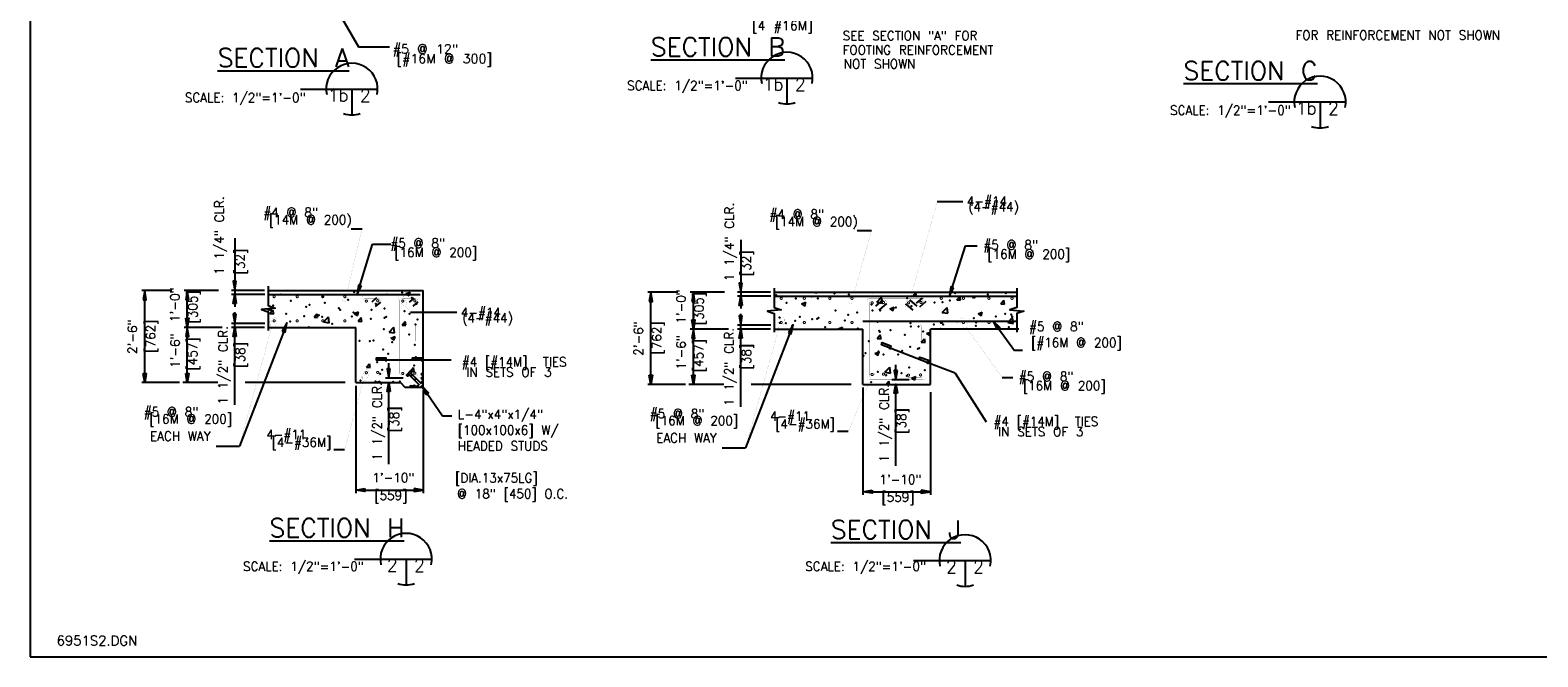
# Model space of a CAD drawing. Extents: x 0 to 354, y 0 to 250.
# Tile 1 of 7: x 0 to 205, y 0 to 85. Entities that reach past the tile are written whole.
import ezdxf
from ezdxf.enums import TextEntityAlignment as Align

# ---------------------------------------------------------------- set-up
doc = ezdxf.new("R2010")
doc.units = 0
doc.header["$MEASUREMENT"] = 0
doc.layers.get('0').update_dxf_attribs({"linetype": 'CONTINUOUS'})
for name, color, linetype in [('1', 7, 'CONTINUOUS'), ('DIM', 7, 'CONTINUOUS'), ('DWG-LINES', 7, 'CONTINUOUS'), ('HATCH', 7, 'CONTINUOUS'), ('REBAR', 7, 'CONTINUOUS'), ('SYMBOLS', 7, 'CONTINUOUS'), ('TEXT', 7, 'CONTINUOUS')]:
    doc.layers.add(name, color=color, linetype=linetype)
doc.styles.add('TXT_SHX', font='txt.shx')

# ---------------------------------------------------------------- blocks, each defined once
blk = doc.blocks.new('REBAR')
at = {"color": 7, "linetype": 'CONTINUOUS', "const_width": 0.01378}
blk.add_lwpolyline([(-0.014553, 0, 1), (0.014553, 0, 1)], format="xyb", close=True, dxfattribs=at)
blk = doc.blocks.new('SEC_BU')
at = {"layer": 'SYMBOLS', "color": 2, "linetype": 'CONTINUOUS'}
for p, q in [((-0.5, 0), (0.25, 0)), ((0, 0), (0, -0.2496)), ((0, -0.25), (0, -0.2496))]:
    blk.add_line(p, q, dxfattribs=at)
for start, end in [(347.64555, 192.35445), (251.04049, 288.95951)]:
    blk.add_arc((0, 0), 0.25, start, end, dxfattribs=at)
blk = doc.blocks.new('ANGHST')
at = {"layer": 'DWG-LINES', "color": 7, "linetype": 'CONTINUOUS'}
blk.add_line((1.03, 4.62), (0.51, 4.1), dxfattribs=at)
blk.add_lwpolyline([(3.89, 0.7), (0.5, 4.09), (0.03, 3.62), (-0.34, 3.98), (1.23, 5.54), (1.59, 5.18), (1.03, 4.62), (4.4, 1.26)], dxfattribs=at)
at = {"layer": 'DWG-LINES', "color": 7, "linetype": 'CONTINUOUS', "const_width": 0.0138}
blk.add_lwpolyline([(3.78, 0.7, 0.414307), (4.4, 1.32), (4.4, 5.02, -0.414237), (5.02, 5.64), (5.14, 5.64), (5.14, 0), (0, 0), (0, 0.08, -0.414245), (0.62, 0.7)], format="xyb", close=True, dxfattribs=at)
at = {"layer": 'HATCH', "color": 6, "linetype": 'CONTINUOUS'}
for p, q in [((4.39, 4.25), (5.07, 4.93)), ((0.61, 0), (1.29, 0.68)), ((0.86, 0), (1.54, 0.68)), ((1.63, 0), (2.32, 0.68)), ((1.87, 0), (2.55, 0.68)), ((2.77, 0.02), (3.45, 0.7)), ((3.03, 0), (3.72, 0.68)), ((4.21, 0.02), (5.13, 0.93)), ((4.4, 2.97), (5.08, 3.65)), ((4.4, 2.61), (5.12, 3.33)), ((4.4, 1.68), (5.08, 2.36)), ((4.4, 1.37), (5.08, 2.05)), ((4.43, 4), (5.12, 4.68)), ((4.48, 0), (5.13, 0.65))]:
    blk.add_line(p, q, dxfattribs=at)

msp = doc.modelspace()

# ---------------------------------------------------------------- hatches: boundary and pattern name
at = {"layer": 'DIM', "linetype": 'CONTINUOUS'}
for points in [[(15.35, 48.45), (15.76, 48.45), (15.55, 49.7)], [(21.12, 48.45), (21.54, 48.45), (21.33, 49.7)], [(27.96, 50.95), (27.55, 50.95), (27.76, 49.7)], [(27.96, 47.92), (27.55, 47.92), (27.76, 49.17)], [(84.03, 48.21), (84.45, 48.21), (84.24, 49.46)], [(89.8, 48.21), (90.22, 48.21), (90.01, 49.46)], [(96.65, 50.71), (96.23, 50.71), (96.44, 49.46)], [(96.65, 47.69), (96.23, 47.69), (96.44, 48.94)], [(21.12, 45.95), (21.54, 45.95), (21.33, 44.7)], [(27.96, 46.48), (27.55, 46.48), (27.76, 45.23)], [(34.22, 44.2), (34.61, 44.06), (34.85, 45.3)], [(89.8, 45.71), (90.22, 45.71), (90.01, 44.46)], [(96.65, 46.25), (96.23, 46.25), (96.44, 45)], [(102.91, 43.97), (103.3, 43.82), (103.54, 45.06)], [(21.12, 43.45), (21.54, 43.45), (21.33, 44.7)], [(27.96, 43.46), (27.55, 43.46), (27.76, 44.71)], [(89.8, 43.21), (90.22, 43.21), (90.01, 44.46)], [(96.65, 43.22), (96.23, 43.22), (96.44, 44.47)], [(48.87, 39.07), (48.46, 39.07), (48.66, 37.82)], [(15.35, 38.45), (15.76, 38.45), (15.55, 37.2)], [(21.12, 38.45), (21.54, 38.45), (21.33, 37.2)], [(48.87, 35.99), (48.46, 35.99), (48.66, 37.24)], [(84.03, 38.22), (84.45, 38.22), (84.24, 36.97)], [(89.8, 38.22), (90.22, 38.22), (90.01, 36.97)], [(117.7, 38.84), (117.28, 38.84), (117.49, 37.59)], [(117.7, 35.76), (117.28, 35.76), (117.49, 37.01)], [(45.44, 22.84), (45.44, 22.43), (44.19, 22.63)], [(52.11, 22.84), (52.11, 22.43), (53.36, 22.63)], [(114.27, 22.61), (114.27, 22.19), (113.02, 22.4)], [(120.93, 22.61), (120.93, 22.19), (122.18, 22.4)]]:
    msp.add_hatch(color=7, dxfattribs=at).paths.add_polyline_path(points)
at = {"layer": 'TEXT', "linetype": 'CONTINUOUS'}
for points in [[(44.96, 50.32), (44.56, 50.44), (44.4, 49.18)], [(125.34, 50.07), (124.95, 50.2), (124.77, 48.94)], [(131.26, 44.42), (131.6, 44.67), (130.7, 45.56)], [(53.71, 35.6), (54.05, 35.84), (53.17, 36.75)]]:
    msp.add_hatch(color=7, dxfattribs=at).paths.add_polyline_path(points)

# ---------------------------------------------------------------- linework, layer by layer
at = {"layer": '1', "color": 3, "linetype": 'CONTINUOUS'}
msp.add_line((0, 250.04), (0, 0), dxfattribs=at)
at = {"layer": '1', "color": 84, "linetype": 'CONTINUOUS'}
msp.add_line((0, 0), (354.01, 0), dxfattribs=at)
at = {"layer": 'DIM', "color": 7, "linetype": 'CONTINUOUS'}
for p, q in [((27.76, 56.82), (27.76, 49.17)), ((27.76, 56.82), (27.76, 49.17)), ((96.44, 56.59), (96.44, 48.93)), ((96.44, 56.59), (96.44, 48.93)), ((19.22, 49.7), (15.14, 49.7)), ((25.58, 49.7), (20.91, 49.7)), ((21.33, 44.7), (21.33, 49.7)), ((31.81, 49.7), (27.34, 49.7)), ((31.85, 49.17), (27.34, 49.17)), ((87.91, 49.46), (83.82, 49.46)), ((94.26, 49.46), (89.6, 49.46)), ((90.01, 44.46), (90.01, 49.46)), ((100.49, 49.46), (96.02, 49.46)), ((15.55, 38.03), (15.55, 48.87)), ((27.76, 48.25), (27.76, 47.5)), ((84.24, 37.8), (84.24, 48.63)), ((100.54, 48.93), (96.02, 48.93)), ((96.44, 48.01), (96.44, 47.26)), ((31.85, 45.23), (27.34, 45.23)), ((27.76, 34.17), (27.76, 46.77)), ((96.44, 33.93), (96.44, 46.53)), ((26.08, 44.7), (20.91, 44.7)), ((25.11, 44.7), (20.91, 44.7)), ((21.33, 38.03), (21.33, 43.87)), ((31.81, 44.7), (27.34, 44.7)), ((34.56, 44.52), (28.4, 28.57)), ((94.76, 44.46), (89.6, 44.46)), ((93.8, 44.46), (89.6, 44.46)), ((90.01, 37.8), (90.01, 43.63)), ((100.54, 45), (96.02, 45)), ((100.49, 44.46), (96.02, 44.46)), ((103.25, 44.28), (97.08, 28.34)), ((48.66, 38.44), (48.66, 39.83)), ((117.49, 38.21), (117.49, 39.6)), ((20.26, 37.2), (15.14, 37.2)), ((25.48, 37.2), (20.72, 37.2)), ((42.75, 37.2), (29.19, 37.2)), ((50.62, 37.82), (48.25, 37.82)), ((48.66, 26.13), (48.66, 37.12)), ((88.95, 36.97), (83.82, 36.97)), ((94.16, 36.97), (89.41, 36.97)), ((111.43, 36.97), (97.87, 36.97)), ((119.3, 37.59), (116.93, 37.59)), ((117.49, 25.9), (117.49, 36.88)), ((125.54, 38.48), (129.74, 31.88)), ((44.19, 36.78), (44.19, 22.22)), ((53.36, 36.16), (53.36, 22.22)), ((113.02, 36.55), (113.02, 21.99)), ((122.18, 35.92), (122.18, 21.99)), ((45.02, 22.63), (52.53, 22.63)), ((113.85, 22.4), (121.35, 22.4))]:
    msp.add_line(p, q, dxfattribs=at)
for points in [[(15.35, 48.45), (15.76, 48.45), (15.55, 49.7)], [(21.12, 48.45), (21.54, 48.45), (21.33, 49.7)], [(27.96, 50.95), (27.55, 50.95), (27.76, 49.7)], [(27.96, 47.92), (27.55, 47.92), (27.76, 49.17)], [(84.03, 48.21), (84.45, 48.21), (84.24, 49.46)], [(89.8, 48.21), (90.22, 48.21), (90.01, 49.46)], [(96.65, 50.71), (96.23, 50.71), (96.44, 49.46)], [(96.65, 47.69), (96.23, 47.69), (96.44, 48.94)], [(21.12, 45.95), (21.54, 45.95), (21.33, 44.7)], [(27.96, 46.48), (27.55, 46.48), (27.76, 45.23)], [(34.22, 44.2), (34.61, 44.06), (34.85, 45.3)], [(89.8, 45.71), (90.22, 45.71), (90.01, 44.46)], [(96.65, 46.25), (96.23, 46.25), (96.44, 45)], [(102.91, 43.97), (103.3, 43.82), (103.54, 45.06)], [(21.12, 43.45), (21.54, 43.45), (21.33, 44.7)], [(27.96, 43.46), (27.55, 43.46), (27.76, 44.71)], [(89.8, 43.21), (90.22, 43.21), (90.01, 44.46)], [(96.65, 43.22), (96.23, 43.22), (96.44, 44.47)], [(48.87, 39.07), (48.46, 39.07), (48.66, 37.82)], [(15.35, 38.45), (15.76, 38.45), (15.55, 37.2)], [(21.12, 38.45), (21.54, 38.45), (21.33, 37.2)], [(48.87, 35.99), (48.46, 35.99), (48.66, 37.24)], [(84.03, 38.22), (84.45, 38.22), (84.24, 36.97)], [(89.8, 38.22), (90.22, 38.22), (90.01, 36.97)], [(117.7, 38.84), (117.28, 38.84), (117.49, 37.59)], [(117.7, 35.76), (117.28, 35.76), (117.49, 37.01)], [(45.44, 22.84), (45.44, 22.43), (44.19, 22.63)], [(52.11, 22.84), (52.11, 22.43), (53.36, 22.63)], [(114.27, 22.61), (114.27, 22.19), (113.02, 22.4)], [(120.93, 22.61), (120.93, 22.19), (122.18, 22.4)]]:
    msp.add_lwpolyline(points, close=True, dxfattribs=at)
at = {"layer": 'DWG-LINES', "color": 7, "linetype": 'CONTINUOUS'}
for p, q in [((32.31, 49.7), (53.36, 49.7)), ((53.36, 36.57), (53.36, 49.7)), ((101, 49.46), (133.91, 49.46)), ((32.31, 44.7), (44.19, 44.7)), ((44.19, 37.2), (44.19, 44.7)), ((101, 44.46), (113.02, 44.46)), ((113.02, 36.97), (113.02, 44.46)), ((134.2, 44.46), (122.18, 44.46)), ((133.91, 44.46), (122.18, 44.46)), ((122.18, 36.97), (122.18, 44.46)), ((44.19, 37.2), (50.26, 37.2)), ((50.26, 37.2), (50.86, 36.57)), ((113.02, 36.97), (122.18, 36.97)), ((50.86, 36.57), (53.36, 36.57))]:
    msp.add_line(p, q, dxfattribs=at)
at = {"layer": 'HATCH', "color": 7, "linetype": 'CONTINUOUS'}
for p, q in [((39.38, 49.7), (39.43, 49.66)), ((39.43, 49.66), (39.45, 49.7)), ((51, 49.28), (51.58, 49.5)), ((51, 49.28), (51.41, 49)), ((51.41, 49), (51.58, 49.5)), ((106.22, 49.46), (106.76, 49.38)), ((106.76, 49.38), (106.75, 49.46)), ((113.93, 49.46), (114.32, 49.43)), ((114.32, 49.43), (114.31, 49.46)), ((119.8, 48.95), (120.2, 49.43)), ((120.3, 48.91), (120.2, 49.43)), ((31.64, 47.05), (31.63, 47.16)), ((32.1, 47.2), (32.43, 46.98)), ((32.43, 46.98), (32.52, 47.24)), ((32.55, 46.59), (32.95, 47.07)), ((33.05, 46.55), (32.95, 47.07)), ((104.7, 47.88), (105.28, 48.1)), ((104.7, 47.88), (105.12, 47.6)), ((105.12, 47.6), (105.28, 48.1)), ((114.91, 48.12), (115.56, 48.79)), ((114.91, 48.12), (115.65, 48)), ((115.65, 48), (115.56, 48.79)), ((116.68, 47.21), (117.26, 47.43)), ((116.68, 47.21), (117.09, 46.93)), ((117.09, 46.93), (117.26, 47.43)), ((119.8, 48.95), (120.3, 48.91)), ((123.8, 46.74), (124.45, 47.41)), ((124.54, 46.62), (124.45, 47.41)), ((125.77, 48.43), (126.18, 48.91)), ((125.77, 48.43), (126.27, 48.38)), ((126.27, 48.38), (126.18, 48.91)), ((131.75, 47.9), (132.15, 48.38)), ((131.75, 47.9), (132.25, 47.86)), ((132.25, 47.86), (132.15, 48.38)), ((32.55, 46.59), (33.05, 46.55)), ((38.53, 46.07), (38.93, 46.55)), ((38.53, 46.07), (39.02, 46.03)), ((39.03, 46.03), (38.93, 46.55)), ((39.83, 45.44), (40.48, 46.12)), ((39.83, 45.44), (40.57, 45.33)), ((40.57, 45.33), (40.48, 46.12)), ((43.99, 46.59), (44.58, 46.81)), ((43.99, 46.59), (44.41, 46.31)), ((44.41, 46.31), (44.58, 46.81)), ((44.5, 45.55), (44.91, 46.03)), ((44.5, 45.55), (45, 45.5)), ((45, 45.5), (44.91, 46.03)), ((50.48, 45.02), (50.88, 45.5)), ((50.48, 45.02), (50.98, 44.98)), ((50.98, 44.98), (50.88, 45.5)), ((123.8, 46.74), (124.54, 46.62)), ((128.65, 46.54), (129.23, 46.77)), ((128.65, 46.54), (129.06, 46.26)), ((129.06, 46.26), (129.23, 46.77)), ((132.69, 45.36), (133.34, 46.03)), ((132.69, 45.36), (133.43, 45.24)), ((133.43, 45.24), (133.34, 46.03)), ((48.73, 44.06), (49.38, 44.74)), ((48.73, 44.06), (49.47, 43.95)), ((48.97, 43.23), (49.55, 43.46)), ((48.97, 43.23), (49.38, 42.95)), ((49.47, 43.95), (49.38, 44.74)), ((49.38, 42.95), (49.55, 43.46)), ((103.2, 44.46), (103.43, 44.73)), ((103.48, 44.46), (103.43, 44.73)), ((109.67, 44.52), (110.26, 44.75)), ((109.67, 44.52), (109.76, 44.46)), ((110.16, 44.46), (110.26, 44.75)), ((114.98, 43.21), (115.38, 43.68)), ((114.98, 43.21), (115.48, 43.16)), ((115.48, 43.16), (115.38, 43.68)), ((120.95, 42.68), (121.36, 43.16)), ((121.45, 42.64), (121.36, 43.16)), ((121.65, 43.86), (122.18, 44.06)), ((121.65, 43.86), (122.06, 43.58)), ((122.06, 43.58), (122.18, 43.94)), ((114.65, 41.17), (115.23, 41.39)), ((114.65, 41.17), (115.06, 40.89)), ((115.06, 40.89), (115.23, 41.39)), ((120.95, 42.68), (121.45, 42.64)), ((45.66, 39.28), (46.06, 39.76)), ((45.66, 39.28), (46.16, 39.24)), ((46.16, 39.24), (46.06, 39.76)), ((51.64, 38.76), (52.04, 39.24)), ((52.14, 38.71), (52.04, 39.24)), ((116.01, 38.62), (116.66, 39.3)), ((116.75, 38.51), (116.66, 39.3)), ((46.96, 37.2), (47.52, 37.41)), ((47.45, 37.2), (47.52, 37.41)), ((51.64, 38.76), (52.14, 38.71)), ((116.01, 38.62), (116.75, 38.51)), ((116.16, 36.97), (116.54, 37.42)), ((116.62, 36.97), (116.54, 37.42)), ((119.62, 37.81), (120.2, 38.04)), ((119.62, 37.81), (120.04, 37.53)), ((120.04, 37.53), (120.2, 38.04))]:
    msp.add_line(p, q, dxfattribs=at)
for p in [(34.02, 49.14), (43.99, 49.49), (48.42, 49.14), (50.51, 49.41), (109.18, 49.29), (111.12, 49.15), (125.54, 49.34), (129.99, 49.15), (132.44, 49.33), (33, 47.67), (35.38, 48.28), (37.45, 47.48), (37.92, 47.75), (39.71, 48.91), (40, 48.03), (41.89, 47.29), (43.16, 48.44), (46.34, 47.1), (46.92, 47.89), (48.1, 47.25), (51.78, 48.73), (52.43, 47.88), (101.27, 49.07), (102.64, 48.03), (103.94, 48.6), (106.03, 48.88), (106.92, 48.62), (114.17, 47.82), (117.49, 47.39), (119.03, 48.66), (119.63, 47.59), (122.76, 48.08), (123.84, 48.12), (124.84, 48.36), (128, 48.77), (128.16, 48.75), (32.34, 45.39), (32.66, 47.06), (34.75, 46.55), (35.28, 45.51), (37.2, 46.22), (39.2, 46.36), (39.61, 46.13), (40.97, 45.16), (42.06, 47.06), (43.65, 46.17), (43.89, 46.72), (46.23, 45.85), (48.1, 45.98), (48.32, 46.12), (50.79, 46.91), (51.47, 46.54), (52.32, 45.1), (52.55, 45.79), (101.68, 46.02), (101.75, 45.32), (102.54, 45.26), (103.84, 45.59), (104.45, 46.15), (106.12, 45.83), (106.81, 45.84), (106.99, 46.01), (109.31, 46.99), (110.57, 45.65), (111.02, 46.38), (112.25, 46.7), (114.34, 46.97), (115.02, 45.46), (115.35, 47), (119.47, 45.27), (122.65, 45.07), (123.74, 45.35), (123.92, 45.08), (125.81, 45.49), (128.06, 45.97), (128.4, 45.35), (131.07, 46.18), (132.34, 46.56), (133.15, 46.45), (133.26, 46.19), (37.81, 44.74), (48, 44.48), (49.28, 43.25), (51.44, 43.75), (103.43, 44.9), (107.88, 44.71), (112.33, 44.53), (115.25, 44.23), (115.3, 44.1), (116.78, 44.34), (118.69, 43.69), (119.53, 44.81), (120.56, 44.8), (121.22, 44.15), (123.54, 44.52), (128.36, 44.89), (132.81, 44.71), (44.68, 42.87), (46.12, 42.84), (46.58, 42.92), (47.89, 41.7), (48.57, 41.09), (49.13, 42.68), (52.22, 42.33), (113.36, 41.22), (113.83, 42.85), (115.15, 41.45), (115.82, 41.02), (117.81, 41.03), (118.37, 41.51), (119.43, 42.04), (120.46, 41.79), (120.68, 41.86), (47.09, 39.97), (47.79, 38.93), (52.12, 39.55), (52.35, 40.66), (113.11, 40.82), (119.32, 39.27), (121.42, 38.91), (44.82, 37.49), (46.89, 37.34), (47.51, 38.42), (49.27, 37.3), (50.16, 37.37), (51.75, 38.17), (51.96, 38.23), (52.25, 37.65), (114.15, 37.27), (115.05, 38.68), (116.18, 38.22), (118.27, 38.5), (119, 38.11), (52.02, 36.78)]:
    msp.add_point(p, dxfattribs=at)
at = {"layer": 'REBAR', "color": 7, "linetype": 'CONTINUOUS'}
for p, q in [((32.31, 49.18), (52.95, 49.18)), ((47.01, 48.69), (46.38, 48.14)), ((47.53, 48.13), (46.84, 47.53)), ((52.07, 48.68), (51.43, 48.13)), ((52.62, 48.18), (51.93, 47.57)), ((101, 48.94), (133.91, 48.94)), ((115.71, 48.45), (114.73, 47.6)), ((116.22, 47.94), (115.2, 47.05)), ((118.82, 47.9), (119.81, 47.03)), ((119.36, 48.44), (120.35, 47.57)), ((121.05, 48.67), (120.26, 47.98)), ((121.56, 48.2), (120.71, 47.46)), ((113.01, 45.56), (133.91, 45.56))]:
    msp.add_line(p, q, dxfattribs=at)
at = {"layer": 'REBAR', "color": 7, "linetype": 'CONTINUOUS', "const_width": 0.0138}
for points in [[(52.55, 37.82), (45.23, 37.82, -0.414214), (44.91, 38.15), (44.91, 48.58, -0.414214), (45.23, 48.9), (52.55, 48.9, -0.414214), (52.87, 48.58), (52.87, 38.15, -0.414214)], [(47.52, 48.34, 0.414214), (47.2, 48.67), (45.56, 48.67, 0.414214), (45.23, 48.34), (45.23, 38.47, 0.414214), (45.56, 38.14), (47.2, 38.14, 0.414214), (47.52, 38.47)], [(50.18, 48.34, -0.414214), (50.5, 48.67), (52.27, 48.67, -0.414214), (52.59, 48.34), (52.59, 38.41, -0.414214), (52.27, 38.09), (50.5, 38.09, -0.414214), (50.18, 38.41)], [(121.23, 37.59), (113.92, 37.59, -0.414214), (113.59, 37.91), (113.59, 48.34, -0.414214), (113.92, 48.67), (121.23, 48.67, -0.414214), (121.55, 48.34), (121.55, 37.91, -0.414214)], [(116.2, 48.11, 0.414214), (115.88, 48.43), (114.24, 48.43, 0.414214), (113.92, 48.11), (113.92, 38.23, 0.414214), (114.24, 37.91), (115.88, 37.91, 0.414214), (116.2, 38.23)], [(118.86, 48.11, -0.414214), (119.18, 48.43), (120.95, 48.43, -0.414214), (121.27, 48.11), (121.27, 38.18, -0.414214), (120.95, 37.86), (119.18, 37.86, -0.414214), (118.86, 38.18)]]:
    msp.add_lwpolyline(points, format="xyb", close=True, dxfattribs=at)
for points in [[(32.35, 45.3), (52.02, 45.3, -0.414214), (52.34, 44.98), (52.34, 42.79)], [(101.04, 45.06), (120.7, 45.06, -0.414214), (121.02, 44.74), (121.02, 42.55)]]:
    msp.add_lwpolyline(points, format="xyb", dxfattribs=at)
at = {"layer": 'SYMBOLS', "color": 7, "linetype": 'CONTINUOUS'}
for points in [[(32.31, 50.27), (32.31, 47.65), (33.27, 47.3), (31.38, 47.14), (32.31, 46.81), (32.31, 44.27)], [(101, 50.04), (101, 47.41), (101.95, 47.07), (100.06, 46.91), (101, 46.58), (101, 44.03)], [(133.91, 50.04), (133.91, 47.41), (132.96, 47.07), (134.85, 46.91), (133.91, 46.58), (133.91, 44.03)]]:
    msp.add_lwpolyline(points, dxfattribs=at)
at = {"layer": 'TEXT', "color": 7, "linetype": 'CONTINUOUS'}
for p, q in [((39.31, 91.91), (44.55, 82.78)), ((44.55, 82.78), (48.79, 82.78)), ((126.6, 61.73), (123.11, 61.73)), ((43.57, 58.09), (45.05, 58.09)), ((112.25, 57.86), (114.2, 57.86)), ((44.4, 49.18), (46.45, 55.99)), ((46.45, 55.99), (48.95, 55.99)), ((46.45, 55.99), (48.06, 55.99)), ((124.77, 48.94), (126.93, 55.75)), ((126.93, 55.75), (128.55, 55.75)), ((57.92, 46.71), (51.62, 46.71)), ((131.43, 44.54), (133.59, 41.56)), ((134.7, 41.56), (133.59, 41.56)), ((131.92, 37.9), (133.37, 37.9)), ((53.88, 35.72), (55.97, 32.72)), ((55.97, 32.72), (57.22, 32.72)), ((111.03, 30.58), (109.56, 30.58)), ((25.23, 28.57), (28.4, 28.57)), ((42.68, 28.09), (41.21, 28.09)), ((93.91, 28.34), (97.08, 28.34))]:
    msp.add_line(p, q, dxfattribs=at)
at = {"layer": 'TEXT', "color": 7, "linetype": 'CONTINUOUS', "const_width": 0.00984}
for points in [[(123.11, 61.73), (119.52, 48.89, 0.002407), (119.52, 48.89, 0.177361), (119.38, 48.9, 0.103702), (119.18, 48.78, 0.063893), (119.02, 48.59, 0.050067), (118.87, 48.3, 0.050067), (118.78, 47.99, 0.063893), (118.76, 47.74, 0.103702), (118.83, 47.52, 0.177361), (118.93, 47.43, 0.177361), (119.07, 47.42, 0.103702), (119.27, 47.54, 0.063893), (119.44, 47.73, 0.050067), (119.59, 48.02, 0.050067), (119.68, 48.32, 0.063893), (119.69, 48.58, 0.103702), (119.62, 48.8, 0.174879), (119.52, 48.89, 0.174879)], [(45.05, 58.09), (43.05, 49.68, 0.002407), (43.05, 49.69, 0.177361), (42.91, 49.69, 0.103702), (42.71, 49.56, 0.063893), (42.55, 49.37, 0.050067), (42.41, 49.08, 0.050067), (42.33, 48.76, 0.063893), (42.33, 48.51, 0.103702), (42.4, 48.29, 0.177361), (42.5, 48.2, 0.177361), (42.64, 48.2, 0.103702), (42.84, 48.32, 0.063893), (43, 48.52, 0.050067), (43.14, 48.81, 0.050067), (43.22, 49.12, 0.063893), (43.23, 49.37, 0.103702), (43.15, 49.6, 0.174879), (43.05, 49.68, 0.174879)], [(114.2, 57.86), (111.85, 49.4, 0.002407), (111.84, 49.4, 0.177361), (111.71, 49.41, 0.103702), (111.5, 49.29, 0.063893), (111.34, 49.1, 0.050067), (111.19, 48.81, 0.050067), (111.1, 48.51, 0.063893), (111.09, 48.25, 0.103702), (111.15, 48.03, 0.177361), (111.25, 47.94, 0.177361), (111.39, 47.93, 0.103702), (111.6, 48.05, 0.063893), (111.76, 48.24, 0.050067), (111.91, 48.53, 0.050067), (112, 48.83, 0.063893), (112.01, 49.09, 0.103702), (111.95, 49.31, 0.174879), (111.85, 49.4, 0.174879)], [(51.62, 46.71), (50.92, 47.67, 0.002407), (50.92, 47.67, 0.177361), (51.01, 47.78, 0.103702), (51.04, 48.01, 0.063893), (51, 48.26, 0.050067), (50.87, 48.55, 0.050067), (50.69, 48.82, 0.063893), (50.5, 48.99, 0.103702), (50.28, 49.08, 0.177361), (50.15, 49.06, 0.177361), (50.06, 48.95, 0.103702), (50.02, 48.72, 0.063893), (50.07, 48.47, 0.050067), (50.19, 48.18, 0.050067), (50.38, 47.91, 0.063893), (50.57, 47.74, 0.103702), (50.78, 47.65, 0.174879), (50.92, 47.67, 0.174879)], [(28.4, 28.57), (32.74, 44.6, 0.002407), (32.74, 44.6, 0.177361), (32.88, 44.6, 0.103702), (33.08, 44.71, 0.063893), (33.25, 44.9, 0.050067), (33.4, 45.19, 0.050067), (33.49, 45.5, 0.063893), (33.5, 45.75, 0.103702), (33.44, 45.97, 0.177361), (33.33, 46.07, 0.177361), (33.19, 46.07, 0.103702), (32.99, 45.96, 0.063893), (32.83, 45.76, 0.050067), (32.68, 45.48, 0.050067), (32.59, 45.17, 0.063893), (32.57, 44.92, 0.103702), (32.64, 44.69, 0.174879), (32.74, 44.6, 0.174879)], [(97.08, 28.34), (101.62, 44.63, 0.002407), (101.63, 44.63, 0.177361), (101.76, 44.62, 0.103702), (101.97, 44.74, 0.063893), (102.13, 44.93, 0.050067), (102.28, 45.22, 0.050067), (102.37, 45.52, 0.063893), (102.38, 45.78, 0.103702), (102.32, 46, 0.177361), (102.22, 46.09, 0.177361), (102.08, 46.1, 0.103702), (101.87, 45.98, 0.063893), (101.71, 45.79, 0.050067), (101.56, 45.5, 0.050067), (101.47, 45.2, 0.063893), (101.46, 44.94, 0.103702), (101.52, 44.72, 0.174879), (101.62, 44.63, 0.174879)], [(131.92, 37.9), (127.09, 44.61, 0.002407), (127.09, 44.61, 0.177361), (127.18, 44.71, 0.103702), (127.21, 44.94, 0.063893), (127.17, 45.19, 0.050067), (127.04, 45.49, 0.050067), (126.85, 45.75, 0.063893), (126.66, 45.92, 0.103702), (126.45, 46.01, 0.177361), (126.31, 45.98, 0.177361), (126.22, 45.88, 0.103702), (126.19, 45.65, 0.063893), (126.23, 45.4, 0.050067), (126.36, 45.1, 0.050067), (126.55, 44.84, 0.063893), (126.74, 44.67, 0.103702), (126.95, 44.58, 0.174879), (127.09, 44.61, 0.174879)], [(42.68, 28.09), (45.22, 37.47, 0.002407), (45.23, 37.47, 0.177361), (45.36, 37.47, 0.103702), (45.57, 37.58, 0.063893), (45.73, 37.77, 0.050067), (45.88, 38.06, 0.050067), (45.97, 38.37, 0.063893), (45.98, 38.62, 0.103702), (45.92, 38.85, 0.177361), (45.82, 38.94, 0.177361), (45.68, 38.94, 0.103702), (45.48, 38.83, 0.063893), (45.31, 38.63, 0.050067), (45.16, 38.35, 0.050067), (45.07, 38.04, 0.063893), (45.06, 37.79, 0.103702), (45.12, 37.56, 0.174879), (45.22, 37.47, 0.174879)], [(111.03, 30.58), (114.04, 37.66, 0.002407), (114.04, 37.66, 0.177361), (114.13, 37.66, 0.103702), (114.27, 37.74, 0.063893), (114.38, 37.86, 0.050067), (114.48, 38.05, 0.050067), (114.54, 38.26, 0.063893), (114.55, 38.43, 0.103702), (114.51, 38.58, 0.177361), (114.44, 38.64, 0.177361), (114.35, 38.64, 0.103702), (114.21, 38.57, 0.063893), (114.1, 38.44, 0.050067), (114, 38.25, 0.050067), (113.94, 38.04, 0.063893), (113.93, 37.88, 0.103702), (113.97, 37.73, 0.174879), (114.04, 37.66, 0.174879)]]:
    msp.add_lwpolyline(points, format="xyb", dxfattribs=at)
at = {"layer": 'TEXT', "color": 7, "linetype": 'CONTINUOUS'}
for points in [[(44.96, 50.32), (44.56, 50.44), (44.4, 49.18)], [(125.34, 50.07), (124.95, 50.2), (124.77, 48.94)], [(131.26, 44.42), (131.6, 44.67), (130.7, 45.56)], [(53.71, 35.6), (54.05, 35.84), (53.17, 36.75)]]:
    msp.add_lwpolyline(points, close=True, dxfattribs=at)
for points in [[(120.95, 40.24), (115.53, 42.32), (115.65, 42.64), (116.83, 42.19), (116.64, 41.69)], [(51.97, 40.25), (47, 40.25), (47, 40.59), (48.26, 40.59), (48.26, 40.06)], [(57.14, 40.25), (51.89, 40.25), (51.89, 40.59), (53.15, 40.59), (53.15, 40.06)], [(125.54, 38.48), (120.64, 40.36), (120.76, 40.68), (121.94, 40.23), (121.75, 39.73)]]:
    msp.add_lwpolyline(points, dxfattribs=at)

# ---------------------------------------------------------------- block references
at = {"layer": 'DWG-LINES', "linetype": 'CONTINUOUS'}
for name, p, xscale, yscale, zscale in [('SEC_BU', (102.71, 78.52), 14, 14, 14), ('SEC_BU', (43.67, 77.03), 14, 14, 14), ('SEC_BU', (175.06, 75.28), 14, 14, 14), ('ANGHST', (51.22, 36.57), 0.41666, 0.41666, 0.41666), ('SEC_BU', (51.02, 13.25), 14, 14, 14), ('SEC_BU', (126.89, 13.06), 14, 14, 14)]:
    msp.add_blockref(name, p, dxfattribs=dict(at, xscale=xscale, yscale=yscale, zscale=zscale))
at = {"layer": 'REBAR', "linetype": 'CONTINUOUS'}
for p, xscale, yscale, zscale in [((33.11, 48.87), 9.99984, 9.99984, 9.99984), ((36.24, 48.87), 9.99984, 9.99984, 9.99984), ((39.71, 48.87), 9.99984, 9.99984, 9.99984), ((42.71, 48.87), 9.99984, 9.99984, 9.99984), ((45.63, 48.27), 9.99984, 9.99984, 9.99984), ((47.17, 48.32), 9.99984, 9.99984, 9.99984), ((50.57, 48.27), 9.99984, 9.99984, 9.99984), ((52.21, 48.31), 9.99984, 9.99984, 9.99984), ((101.94, 48.64), 9.9984, 9.9984, 9.9984), ((105.07, 48.64), 9.9984, 9.9984, 9.9984), ((108.54, 48.64), 9.9984, 9.9984, 9.9984), ((111.54, 48.64), 9.9984, 9.9984, 9.9984), ((114.28, 48.04), 9.9984, 9.9984, 9.9984), ((115.82, 48.08), 9.9984, 9.9984, 9.9984), ((119.22, 48.04), 9.9984, 9.9984, 9.9984), ((120.9, 48.08), 9.9984, 9.9984, 9.9984), ((123.66, 48.64), -9.9984, 9.9984, 9.9984), ((126.66, 48.64), -9.9984, 9.9984, 9.9984), ((130.13, 48.64), -9.9984, 9.9984, 9.9984), ((133.26, 48.64), -9.9984, 9.9984, 9.9984), ((33.11, 45.59), 9.99984, 9.99984, 9.99984), ((36.24, 45.59), 9.99984, 9.99984, 9.99984), ((39.71, 45.59), 9.99984, 9.99984, 9.99984), ((42.71, 45.59), 9.99984, 9.99984, 9.99984), ((101.94, 45.36), 9.9984, 9.9984, 9.9984), ((105.07, 45.36), 9.9984, 9.9984, 9.9984), ((108.54, 45.36), 9.9984, 9.9984, 9.9984), ((111.54, 45.36), 9.9984, 9.9984, 9.9984), ((123.66, 45.36), -9.9984, 9.9984, 9.9984), ((126.66, 45.36), -9.9984, 9.9984, 9.9984), ((130.13, 45.36), -9.9984, 9.9984, 9.9984), ((133.26, 45.36), -9.9984, 9.9984, 9.9984), ((45.63, 38.55), 9.99984, 9.99984, 9.99984), ((47.17, 38.59), 9.99984, 9.99984, 9.99984), ((50.57, 38.45), 9.99984, 9.99984, 9.99984), ((52.2, 38.48), 9.99984, 9.99984, 9.99984), ((114.28, 38.31), 9.9984, 9.9984, 9.9984), ((115.82, 38.36), 9.9984, 9.9984, 9.9984), ((119.22, 38.22), 9.9984, 9.9984, 9.9984), ((120.85, 38.24), 9.9984, 9.9984, 9.9984)]:
    msp.add_blockref('REBAR', p, dxfattribs=dict(at, xscale=xscale, yscale=yscale, zscale=zscale))

# ---------------------------------------------------------------- texts
at = {"color": 7, "linetype": 'CONTINUOUS', "style": 'TXT_SHX', "width": 0.95}
for p in [(89.21, 76.89), (29.19, 75.26), (162.9, 73.54), (37.09, 11.65), (113.39, 11.65)]:
    msp.add_text('SCALE: 1/2"=1\'-0"', height=1.2499, dxfattribs=at).set_placement(p, align=Align.CENTER)
at = {"layer": '1', "color": 7, "linetype": 'CONTINUOUS', "style": 'TXT_SHX'}
msp.add_text('6951S2.DGN', height=1.315, dxfattribs=at).set_placement((9.06, 1.55), align=Align.CENTER)
at = {"layer": 'DIM', "color": 7, "linetype": 'CONTINUOUS', "style": 'TXT_SHX', "width": 0.95}
for s, height, p in [('1 1/4" CLR.', 1.2499, (26.29, 57.16)), ('1 1/4" CLR.', 1.2498, (95.51, 56.3)), ('[32]', 1.25, (29.11, 53.64)), ('[32]', 1.25, (97.79, 53.41)), ('1\'-0" ', 1.25, (20.27, 48.3)), ('[305]', 1.25, (22.7, 47.49)), ('1\'-0" ', 1.25, (88.96, 48.07)), ('[305]', 1.25, (91.38, 47.26)), ('2\'-6" ', 1.25, (14.5, 43.96)), ('[762]', 1.25, (16.97, 43.52)), ('2\'-6" ', 1.25, (83.19, 43.73)), ('1\'-6" ', 1.25, (20.3, 42.07)), ('1 1/2" CLR.', 1.2499, (26.79, 39.56)), ('[762]', 1.25, (85.66, 43.28)), ('1\'-6" ', 1.25, (88.98, 41.84)), ('1 1/2" CLR.', 1.2498, (95.47, 39.33)), ('[457]', 1.25, (22.67, 41.1)), ('[38]', 1.25, (29.14, 40.97)), ('[457]', 1.25, (91.36, 40.87)), ('[38]', 1.25, (97.82, 40.74)), ('1 1/2" CLR.', 1.2499, (47.71, 31.95)), ('1 1/2" CLR.', 1.2498, (116.53, 31.72)), ('[38]', 1.25, (50.04, 32.24)), ('[38]', 1.25, (118.87, 32.01))]:
    msp.add_text(s, height=height, rotation=90, dxfattribs=at).set_placement(p, align=Align.CENTER)
for s, p in [('1\'-10" ', (49.81, 23.69)), ('1\'-10" ', (118.64, 23.45)), ('[559]', (48.95, 21.27)), ('[559]', (117.78, 21.04))]:
    msp.add_text(s, height=1.25, dxfattribs=at).set_placement(p, align=Align.CENTER)
at = {"layer": 'SYMBOLS', "color": 7, "linetype": 'CONTINUOUS', "style": 'TXT_SHX', "width": 0.95}
for s, p in [('1b', (100.84, 76.82)), ('2', (104.53, 76.79)), ('1b', (41.81, 75.34)), ('2', (45.49, 75.3)), ('1b', (173.2, 73.59)), ('2', (176.88, 73.55)), ('2', (49.15, 11.56)), ('2', (52.84, 11.53)), ('2', (125.03, 11.37)), ('2', (128.71, 11.34))]:
    msp.add_text(s, height=1.75, dxfattribs=at).set_placement(p, align=Align.CENTER)
at = {"layer": 'TEXT', "color": 7, "linetype": 'CONTINUOUS', "style": 'TXT_SHX'}
for s, p in [('[4 #16M]', (97.97, 85.02)), ('#5 @ 12"', (49.21, 81.85))]:
    msp.add_text(s, height=1.25, dxfattribs=at).set_placement(p)
for s, height, p in [('%%uSECTION B', 2.4996, (93.33, 81.5)), ('%%uSECTION A', 2.4996, (34.38, 80.03)), ('[#16M @ 300]', 1.2498, (56.2, 80.53)), ('%%uSECTION C', 2.4996, (165.62, 78.27)), ('%%uSECTION H', 2.4999, (41.63, 16.25)), ('%%uSECTION J', 2.4996, (117.49, 16.02))]:
    msp.add_text(s, height=height, dxfattribs=at).set_placement(p, align=Align.CENTER)
at = {"layer": 'TEXT', "color": 7, "linetype": 'CONTINUOUS', "style": 'TXT_SHX', "width": 0.95}
for s, height, p in [('SEE SECTION "A" FOR', 1.2498, (110.28, 83.66)), ('FOR REINFORCEMENT NOT SHOWN', 1.2498, (171.74, 83.73)), ('FOOTING REINFORCEMENT', 1.2498, (110.28, 81.71)), ('NOT SHOWN', 1.25, (110.43, 79.82)), ('4-#14', 1.25, (127.13, 61.19)), ('#4 @ 8"', 1.25, (31.64, 59.67)), ('#4 @ 8"', 1.25, (100.33, 59.43)), ('#5 @ 8"', 1.25, (48.88, 55.51)), ('#5 @ 8"', 1.25, (129.36, 55.27)), ('4-#14', 1.25, (58.45, 46.11)), ('#5 @ 8"', 1.25, (134.18, 37.42)), ('#5 @ 8"', 1.25, (15.41, 32.61)), ('L-4"x4"x1/4"', 1.2499, (58.04, 32.28)), ('#5 @ 8"', 1.25, (84.09, 32.37)), ('4-#11', 1.25, (100.4, 32.04)), ('4-#11', 1.25, (32.04, 29.55)), ('[100x100x6] W/', 1.2499, (58.04, 30.13)), ('HEADED STUDS', 1.2499, (58.04, 27.99)), ('[DIA.13x75LG]', 1.2499, (57.68, 23.65)), ('@ 18" [450] O.C.', 1.2499, (57.92, 21.5))]:
    msp.add_text(s, height=height, dxfattribs=at).set_placement(p)
for s, height, p in [('(4-#44)', 1.25, (130.75, 60.44)), ('[14M @ 200)', 1.2499, (38.01, 58.68)), ('[14M @ 200)', 1.2498, (106.69, 58.44)), ('[16M @ 200]', 1.2499, (55.04, 54.25)), ('[16M @ 200]', 1.2498, (135.53, 54.01)), ('(4-#44)', 1.25, (62.08, 45.36)), ('#5 @ 8"', 1.25, (139.27, 44.19)), ('[#16M @ 200]', 1.2498, (142, 42.01)), ('#4 [#14M]  TIES', 1.2499, (65.69, 39.39)), ('IN SETS OF 3', 1.2499, (64.99, 38.01)), ('[16M @ 200]', 1.2498, (140.35, 36.16)), ('[16M @ 200]', 1.2499, (21.78, 31.65)), ('[16M @ 200]', 1.2498, (90.47, 31.42)), ('[4-#36M]', 1.25, (105.16, 30.97)), ('#4 [#14M]  TIES', 1.2498, (137.86, 31.31)), ('IN SETS OF 3', 1.2498, (137.16, 29.92)), ('EACH WAY', 1.25, (20.37, 29.32)), ('[4-#36M]', 1.25, (36.81, 28.48)), ('EACH WAY', 1.25, (89.06, 29.08))]:
    msp.add_text(s, height=height, dxfattribs=at).set_placement(p, align=Align.CENTER)

doc.saveas('drawing.dxf')
